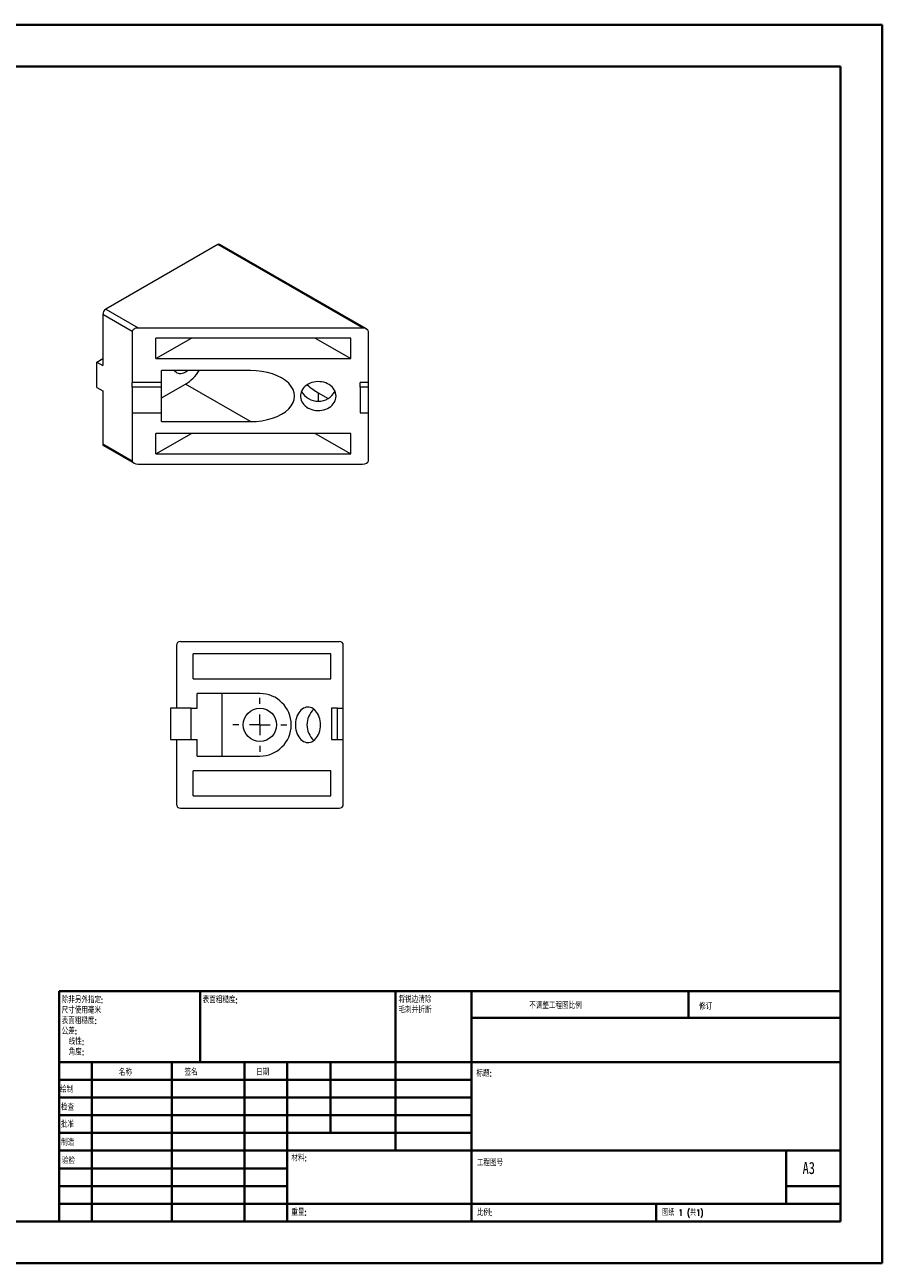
# Model space of a CAD drawing. Header units: millimetres. Extents: x 0 to 420, y 0 to 297.
# Tile 2 of 2: x 215 to 420, y 0 to 297. Entities that reach past the tile are written whole.
import ezdxf

# ---------------------------------------------------------------- set-up
doc = ezdxf.new("R2010")
doc.units = ezdxf.units.MM
doc.styles.add('SLDTEXTSTYLE0', font='TXT', dxfattribs={"width": 0.75, "bigfont": 'bigfont'})
doc.styles.add('SLDTEXTSTYLE1', font='TXT', dxfattribs={"width": 0.75})
doc.styles.add('SLDTEXTSTYLE2', font='TXT', dxfattribs={"width": 0.694444, "bigfont": 'bigfont'})

# ---------------------------------------------------------------- blocks, each defined once
blk = doc.blocks.new('SW_NOTE_0')
at = {"color": 0, "linetype": 'Continuous', "lineweight": 0, "char_height": 1.5, "attachment_point": 1, "style": 'SLDTEXTSTYLE0'}
for s, insert in [('\\M+18FAB锐边\\M+190B4\\M+18F9C', (0, 1.93)), ('\\M+196D1\\M+18E68\\M+19BF3\\M+190DC\\M+19266', (0, -0.57))]:
    blk.add_mtext(s, dxfattribs=dict(at, insert=insert))
blk = doc.blocks.new('SW_NOTE_1')
at = {"color": 0, "linetype": 'Continuous', "lineweight": 0, "char_height": 1.5, "attachment_point": 1, "style": 'SLDTEXTSTYLE0'}
for s, insert in [('\\M+18F9C\\M+194F1另\\M+18A4F\\M+18E77\\M+192E8:', (0, 1.93)), ('\\M+18EDA\\M+190A1\\M+18E67\\M+19770\\M+19F7C\\M+195C4', (0, -0.57)), ('\\M+1955C\\M+196CA\\M+19165糙\\M+19378:', (0, -3.07)), ('\\M+18CF6\\M+18DB7:', (0, -5.57)), ('线\\M+190AB:', (1.69, -8.07)), ('\\M+18A70\\M+19378:', (1.69, -10.57))]:
    blk.add_mtext(s, dxfattribs=dict(at, insert=insert))
blk = doc.blocks.new('SW_CENTERMARKSYMBOL_0')
at = {"color": 0, "linetype": 'Continuous', "lineweight": 0}
for p, q in [((0, 5), (0, 6.5)), ((-5, 0), (-6.5, 0)), ((0, 0), (-2.5, 0)), ((0, 0), (0, 2.5)), ((0, 0), (0, -2.5)), ((0, 0), (2.5, 0)), ((5, 0), (6.5, 0)), ((0, -5), (0, -6.5))]:
    blk.add_line(p, q, dxfattribs=at)

msp = doc.modelspace()

# ---------------------------------------------------------------- linework, layer by layer
at = {"color": 7, "linetype": 'Continuous', "lineweight": 40}
for p, q in [((0.08, 297.21), (420.08, 297.21)), ((420.08, 0.21), (420.08, 297.21)), ((25.08, 287.21), (410.08, 287.21)), ((410.08, 287.21), (410.08, 10.21)), ((222.88, 65.46), (410.08, 65.46)), ((222.88, 65.46), (222.88, 10.21)), ((256.68, 48.46), (256.68, 65.46)), ((303.48, 65.46), (303.48, 27.21)), ((321.68, 65.46), (321.68, 10.21)), ((373.68, 59.09), (373.68, 65.46)), ((410.08, 59.09), (321.68, 59.09)), ((410.08, 48.46), (222.88, 48.46)), ((230.68, 48.46), (230.68, 10.21)), ((249.87, 48.46), (249.87, 10.21)), ((267.28, 48.46), (267.28, 10.21)), ((277.48, 10.21), (277.48, 48.46)), ((287.88, 31.46), (287.88, 48.46)), ((321.68, 44.21), (222.88, 44.21)), ((321.68, 39.96), (222.88, 39.96)), ((321.68, 35.71), (222.88, 35.71)), ((321.68, 31.46), (222.88, 31.46)), ((277.48, 27.21), (222.88, 27.21)), ((277.48, 27.21), (410.08, 27.21)), ((397.08, 14.46), (397.08, 27.21)), ((277.48, 22.96), (222.88, 22.96)), ((277.48, 18.71), (222.88, 18.71)), ((410.08, 18.71), (397.08, 18.71)), ((222.88, 14.46), (410.08, 14.46)), ((365.88, 10.21), (365.88, 14.46)), ((25.08, 10.21), (410.08, 10.21)), ((0.08, 0.21), (420.08, 0.21))]:
    msp.add_line(p, q, dxfattribs=at)
at = {"color": 7, "linetype": 'Continuous', "lineweight": 15}
for p, q in [((260.9, 244.5), (234.03, 228.99)), ((295.55, 224.5), (260.9, 244.5)), ((296.55, 224.26), (261.4, 244.55)), ((234.03, 228.99), (241.81, 224.5)), ((240.4, 223.68), (233.32, 227.76)), ((233.32, 227.76), (233.32, 215.51)), ((240.4, 223.68), (240.4, 211.43)), ((241.81, 224.5), (295.55, 224.5)), ((296.96, 211.43), (296.96, 223.68)), ((292.72, 222.05), (246.05, 222.05)), ((246.05, 217.15), (246.05, 222.05)), ((246.05, 217.15), (254.54, 222.05)), ((284.24, 222.05), (292.72, 217.15)), ((292.72, 217.15), (292.72, 222.05)), ((231.91, 216.33), (233.32, 217.15)), ((246.05, 217.15), (292.72, 217.15)), ((231.91, 210.21), (231.91, 216.33)), ((231.91, 216.33), (233.32, 215.51)), ((268.68, 214.29), (247.4, 214.29)), ((247.4, 211.43), (247.4, 214.29)), ((247.4, 211.43), (240.4, 211.43)), ((240.4, 210.28), (240.4, 211.43)), ((247.4, 210.28), (247.4, 211.43)), ((247.4, 207.72), (253.12, 211.02)), ((268.68, 202.04), (253.12, 211.02)), ((296.96, 211.43), (294.96, 211.43)), ((294.96, 210.28), (294.96, 211.43)), ((296.96, 210.28), (296.96, 211.43)), ((231.91, 210.21), (233.32, 209.39)), ((233.32, 209.39), (233.32, 196.73)), ((247.4, 210.28), (240.4, 210.28)), ((240.4, 210.28), (240.4, 204.15)), ((247.4, 204.15), (247.4, 210.28)), ((284.96, 208.97), (287.34, 207.6)), ((294.96, 210.28), (294.96, 204.15)), ((296.96, 210.28), (294.96, 210.28)), ((296.96, 204.15), (296.96, 210.28)), ((240.4, 204.15), (240.4, 192.65)), ((240.4, 204.15), (247.4, 204.15)), ((247.4, 202.04), (247.4, 204.15)), ((247.4, 202.04), (268.68, 202.04)), ((294.96, 204.15), (296.96, 204.15)), ((296.96, 192.65), (296.96, 204.15)), ((292.72, 199.18), (246.05, 199.18)), ((246.05, 194.28), (246.05, 199.18)), ((246.05, 194.28), (254.54, 199.18)), ((284.24, 199.18), (292.72, 194.28)), ((292.72, 194.28), (292.72, 199.18)), ((233.32, 196.73), (240.4, 192.65)), ((233.53, 196.28), (240.81, 192.07)), ((246.05, 194.28), (292.72, 194.28)), ((241.81, 191.84), (295.55, 191.84)), ((251.96, 149.33), (289.96, 149.33)), ((250.96, 148.33), (250.96, 133.33)), ((287.96, 146.33), (254.96, 146.33)), ((254.96, 140.33), (254.96, 146.33)), ((287.96, 140.33), (287.96, 146.33)), ((290.96, 133.33), (290.96, 148.33)), ((254.96, 140.33), (287.96, 140.33)), ((270.96, 136.83), (255.9, 136.83)), ((255.9, 133.33), (255.9, 136.83)), ((261.96, 121.83), (261.96, 136.83)), ((249.54, 133.33), (249.54, 125.83)), ((254.49, 133.33), (249.54, 133.33)), ((254.49, 125.83), (254.49, 133.33)), ((254.49, 133.33), (255.9, 133.33)), ((288.13, 133.33), (288.13, 125.83)), ((289.54, 133.33), (288.13, 133.33)), ((289.54, 125.83), (289.54, 133.33)), ((289.54, 133.33), (290.96, 133.33)), ((290.96, 125.83), (290.96, 133.33)), ((249.54, 125.83), (254.49, 125.83)), ((250.96, 125.83), (250.96, 110.33)), ((254.49, 125.83), (255.9, 125.83)), ((255.9, 121.83), (255.9, 125.83)), ((288.13, 125.83), (289.54, 125.83)), ((289.54, 125.83), (290.96, 125.83)), ((290.96, 110.33), (290.96, 125.83)), ((255.9, 121.83), (270.96, 121.83)), ((287.96, 118.33), (254.96, 118.33)), ((254.96, 112.33), (254.96, 118.33)), ((287.96, 112.33), (287.96, 118.33)), ((254.96, 112.33), (287.96, 112.33)), ((251.96, 109.33), (289.96, 109.33))]:
    msp.add_line(p, q, dxfattribs=at)
at = {"color": 8, "linetype": 'Continuous', "lineweight": 15}
msp.add_line((284.96, 208.97), (284.96, 207.01), dxfattribs=at)
at = {"color": 7, "linetype": 'Continuous', "lineweight": 15, "flags": 128}
for points in [[(253.71, 214.29), (253.62, 214.21), (253.29, 213.98), (252.96, 213.79), (252.63, 213.65), (252.31, 213.55), (252, 213.5), (251.71, 213.5), (251.43, 213.55), (251.18, 213.65), (250.96, 213.8), (250.76, 213.99), (250.6, 214.22), (250.56, 214.29)], [(289.21, 208.17), (289.19, 208.56), (289.1, 208.95), (288.97, 209.33), (288.78, 209.7), (288.54, 210.04), (288.25, 210.36), (287.93, 210.65), (287.56, 210.91), (287.16, 211.14), (286.73, 211.32), (286.28, 211.47), (285.81, 211.57), (285.33, 211.62), (284.84, 211.64), (284.36, 211.6), (283.88, 211.52), (283.42, 211.4), (282.98, 211.24), (282.57, 211.03), (282.18, 210.79), (281.83, 210.51), (281.53, 210.21), (281.26, 209.87), (281.05, 209.52), (280.89, 209.14), (280.78, 208.76), (280.72, 208.36), (280.72, 207.97), (280.78, 207.57), (280.89, 207.19), (281.05, 206.82), (281.26, 206.46), (281.53, 206.13), (281.83, 205.82), (282.18, 205.54), (282.57, 205.3), (282.98, 205.1), (283.42, 204.93), (283.88, 204.81), (284.36, 204.73), (284.84, 204.7), (285.33, 204.71), (285.81, 204.76), (286.28, 204.87), (286.73, 205.01), (287.16, 205.19), (287.56, 205.42), (287.93, 205.68), (288.25, 205.97), (288.54, 206.29), (288.78, 206.64), (288.97, 207), (289.1, 207.38), (289.19, 207.77), (289.21, 208.17)], [(285.48, 129.33), (285.46, 129.81), (285.4, 130.29), (285.3, 130.76), (285.17, 131.2), (285, 131.63), (284.8, 132.02), (284.56, 132.38), (284.3, 132.69), (284.02, 132.97), (283.72, 133.19), (283.4, 133.37), (283.07, 133.49), (282.73, 133.56), (282.38, 133.58), (282.04, 133.54), (281.71, 133.44), (281.38, 133.29), (281.07, 133.09), (280.77, 132.84), (280.5, 132.54), (280.26, 132.2), (280.04, 131.83), (279.85, 131.42), (279.7, 130.98), (279.59, 130.53), (279.51, 130.05), (279.47, 129.57), (279.47, 129.09), (279.51, 128.6), (279.59, 128.13), (279.7, 127.67), (279.85, 127.24), (280.04, 126.83), (280.26, 126.45), (280.5, 126.12), (280.77, 125.82), (281.07, 125.57), (281.38, 125.37), (281.71, 125.22), (282.04, 125.12), (282.38, 125.08), (282.73, 125.09), (283.07, 125.16), (283.4, 125.29), (283.72, 125.46), (284.02, 125.69), (284.3, 125.96), (284.56, 126.28), (284.8, 126.64), (285, 127.03), (285.17, 127.45), (285.3, 127.9), (285.4, 128.37), (285.46, 128.84), (285.48, 129.33)]]:
    msp.add_lwpolyline(points, dxfattribs=at)
at = {"color": 7, "linetype": 'Continuous', "lineweight": 15}
msp.add_circle((270.96, 129.33), 4, dxfattribs=at)
for centre, radius, start, end in [((261.19, 244.09), 0.503, 65.6929, 125.6176), ((234.86, 227.69), 1.54, 122.6055, 177.3945), ((247.66, 219.9), 10.42, 301.6141, 327.4459), ((284.96, 211.5), 4.56, 208.5378, 331.4622), ((233.81, 196.68), 0.493, 173.7012, 234.9867), ((251.96, 148.33), 1, 90, 180), ((289.96, 148.33), 1, 0, 90), ((270.96, 129.33), 7.5, 270, 90), ((287.35, 129.33), 5.1, 132.719, 227.281), ((251.96, 110.33), 1, 180, 270), ((289.96, 110.33), 1, 270, 0)]:
    msp.add_arc(centre, radius, start, end, dxfattribs=at)
for centre, major_axis, ratio, start_param, end_param in [((241.81, 223.68), (1.41, 0), 0.577382, 1.570796, 3.141593), ((295.55, 223.68), (1.41, 0), 0.577382, 0, 1.570796), ((268.68, 208.17), (10.61, 0), 0.577382, 4.712389, 7.853982), ((284.96, 215.09), (6.66, -6.66), 0.517687, 4.83036, 5.190086), ((241.81, 192.65), (1.41, 0), 0.577382, 3.141593, 4.712389), ((295.55, 192.65), (1.41, 0), 0.577382, 4.712389, 6.283185)]:
    msp.add_ellipse(centre, major_axis=major_axis, ratio=ratio, start_param=start_param, end_param=end_param, dxfattribs=at)

# ---------------------------------------------------------------- block references
at = {"color": 7, "linetype": 'Continuous', "lineweight": 0}
for name, p in [('SW_CENTERMARKSYMBOL_0', (270.96, 129.33)), ('SW_NOTE_1', (223.47, 62.2)), ('SW_NOTE_0', (304.19, 62.28))]:
    msp.add_blockref(name, p, dxfattribs=at)

# ---------------------------------------------------------------- texts
at = {"color": 7, "linetype": 'Continuous', "lineweight": 0, "attachment_point": 1}
for s, insert, char_height, style in [('\\M+1955C\\M+196CA\\M+19165糙\\M+19378:', (257.25, 64.13), 1.5, 'SLDTEXTSTYLE0'), ('\\M+19573调\\M+190AE\\M+18D48\\M+192F6图\\M+194E4\\M+197E1', (335.49, 62.75), 1.5, 'SLDTEXTSTYLE0'), ('\\M+18F43订', (376.21, 62.55), 1.5, 'SLDTEXTSTYLE0'), ('\\M+196BC\\M+18FCC', (237.2, 46.72), 1.5, 'SLDTEXTSTYLE0'), ('签\\M+196BC', (252.91, 46.78), 1.5, 'SLDTEXTSTYLE0'), ('\\M+193FA\\M+18AFA', (270.09, 46.79), 1.5, 'SLDTEXTSTYLE0'), ('标题:', (322.84, 46.49), 1.5, 'SLDTEXTSTYLE0'), ('绘\\M+190A7', (223.09, 42.64), 1.5, 'SLDTEXTSTYLE0'), ('检查', (223.29, 38.37), 1.5, 'SLDTEXTSTYLE0'), ('\\M+194E1\\M+18F79', (223.28, 34.28), 1.5, 'SLDTEXTSTYLE0'), ('\\M+190A7\\M+191A2', (223.33, 29.95), 1.5, 'SLDTEXTSTYLE0'), ('验检', (223.55, 25.56), 1.5, 'SLDTEXTSTYLE0'), ('\\M+18DDE\\M+197BF:', (278.52, 26.2), 1.5, 'SLDTEXTSTYLE0'), ('\\M+18D48\\M+192F6图\\M+18D86', (322.95, 25.08), 1.5, 'SLDTEXTSTYLE0'), ('A3', (401, 24.52), 2.91, 'SLDTEXTSTYLE1'), ('\\M+18F64\\M+197CA:', (278.5, 13.16), 1.4986, 'SLDTEXTSTYLE0'), ('\\M+194E4\\M+197E1:', (322.95, 13.11), 1.5, 'SLDTEXTSTYLE0'), ('图纸 1 (\\M+18BA41)', (367.36, 13.11), 1.5, 'SLDTEXTSTYLE2')]:
    msp.add_mtext(s, dxfattribs=dict(at, insert=insert, char_height=char_height, style=style))

doc.saveas('drawing.dxf')
